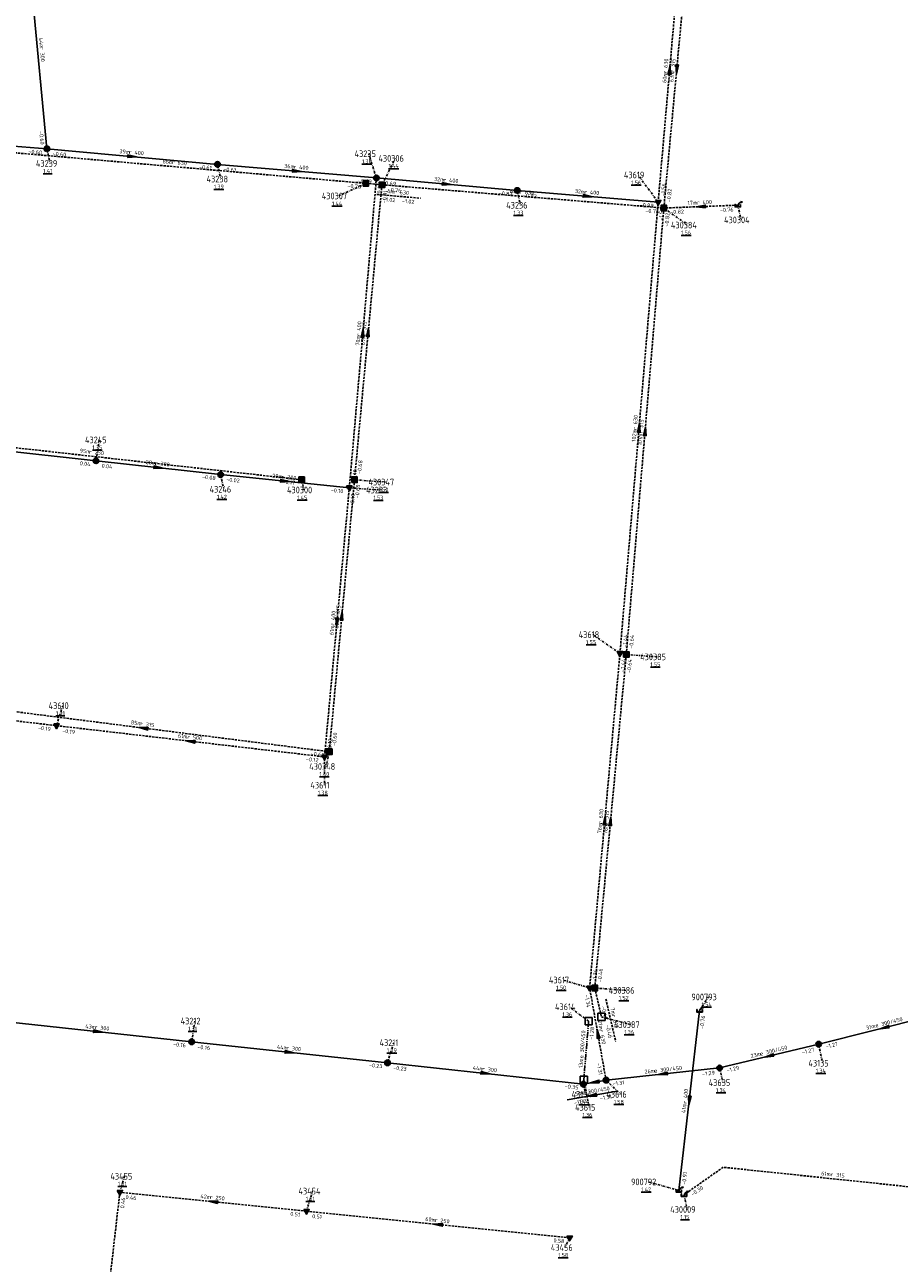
# Model space of a CAD drawing. Extents: x 188323 to 208361, y 565368 to 574910.
# Tile 99 of 256: x 202023 to 202220, y 567823 to 568102. Entities that reach past the tile are written whole.
import ezdxf

# ---------------------------------------------------------------- set-up
doc = ezdxf.new("R2010")
doc.units = 0
for name, pattern in [('DASHDOT', [1, 0.5, -0.25, 0, -0.25]), ('DASHED', [0.75, 0.5, -0.25]), ('PHANTOM', [2.5, 1.25, -0.25, 0.25, -0.25, 0.25, -0.25])]:
    doc.linetypes.add(name, pattern=pattern)
doc.layers.get('0').update_dxf_attribs({"linetype": 'CONTINUOUS'})
for name, color, linetype in [('RIO-AFM', 7, 'CONTINUOUS'), ('RIO-BOK', 7, 'CONTINUOUS'), ('RIO-DET', 7, 'CONTINUOUS'), ('RIO-KNP', 7, 'CONTINUOUS'), ('RIO-KNR', 7, 'CONTINUOUS'), ('RIO-LAG', 7, 'CONTINUOUS'), ('RIO-LAG_0B', 7, 'CONTINUOUS'), ('RIO-LAG_1B', 7, 'DASHED'), ('RIO-LAG_2B', 7, 'DASHED'), ('RIO-LAG_XX', 1, 'PHANTOM'), ('RIO-LEN', 7, 'CONTINUOUS'), ('RIO-MVD', 1, 'CONTINUOUS'), ('RIO-VRB', 6, 'DASHDOT'), ('RIO-VRH', 7, 'CONTINUOUS')]:
    doc.layers.add(name, color=color, linetype=linetype)
doc.styles.add('RIO-TXT', font='isocp.shx')

# ---------------------------------------------------------------- blocks, each defined once
blk = doc.blocks.new('L_VHR')
blk.add_lwpolyline([(-0.5, 0), (0.5, 0), (-0.5, 0.15), (-0.5, -0.15), (0.5, 0)])
blk = doc.blocks.new('K_UTB')
blk.add_lwpolyline([(0.5, 0.15), (0.5, -0.3), (-0.5, -0.3), (-0.5, 0.15), (-0.45, 0.15), (-0.45, -0.25), (0, -0.25), (0.45, -0.25), (0.45, 0.15)], close=True)
blk.add_lwpolyline([(0.85, 0.6), (0.55, 0.65), (0.614828, 0.459583), (0.850842, 0.598937)])
blk.add_arc((0.85, -0.25), 0.85, 90, 180)
at = {"style": 'RIO-TXT', "flags": 1}
blk.add_attdef('KNOOPNAAM', (2, 2), '', height=1, dxfattribs=at)
blk = doc.blocks.new('K_IPR')
blk.add_lwpolyline([(-0.5, -0.5), (0.5, -0.5), (0.5, 0.5), (-0.5, 0.5)], close=True)
blk.add_solid([(-0.5, 0.5), (0.5, 0.5), (-0.5, -0.5), (0.5, -0.5)])
at = {"style": 'RIO-TXT', "flags": 1}
blk.add_attdef('KNOOPNAAM', (2, 2), '', height=1, dxfattribs=at)
blk = doc.blocks.new('K_DIV')
for p, q in [((-0.65, 0.65), (-0.65, -0.65)), ((0.65, 0.65), (-0.65, 0.65)), ((0.65, -0.65), (0.65, 0.65)), ((-0.65, -0.65), (0.65, -0.65))]:
    blk.add_line(p, q)
blk = doc.blocks.new('K_IPG')
blk.add_circle((0, 0), 0.5)
for points in [[(0, 0), (-0.5, 0), (-0.433013, 0.25)], [(0, 0), (-0.433013, -0.25), (-0.5, 0)], [(0, 0), (-0.433013, 0.25), (-0.25, 0.433013)], [(0, 0), (-0.25, -0.433013), (-0.433013, -0.25)], [(0, 0), (-0.25, 0.433013), (0, 0.5)], [(0, 0), (0, -0.5), (-0.25, -0.433013)], [(0, 0), (0, 0.5), (0.25, 0.433013)], [(0, 0), (0.25, 0.433013), (0.433013, 0.25)], [(0, 0), (0.433013, 0.25), (0.5, 0)], [(0, 0), (0.5, 0), (0.433013, -0.25)], [(0, 0), (0.433013, -0.25), (0.25, -0.433013)], [(0, 0), (0.25, -0.433013), (0, -0.5)]]:
    blk.add_solid(points)
at = {"style": 'RIO-TXT', "flags": 1}
blk.add_attdef('KNOOPNAAM', (2, 2), '', height=1, dxfattribs=at)
blk = doc.blocks.new('K_IPD')
blk.add_lwpolyline([(-0.496027, 0.307994), (0.503973, 0.307994), (0.003973, -0.558031)], close=True)
blk.add_solid([(-0.496027, 0.307994), (0.503973, 0.307994), (0.003973, -0.558031)])
at = {"style": 'RIO-TXT', "flags": 1}
blk.add_attdef('KNOOPNAAM', (2, 2), '', height=1, dxfattribs=at)
blk = doc.blocks.new('789_04______430307____430306_')
at = {"layer": 'RIO-LAG_1B'}
blk.add_line((0, 0), (9.783, -0.859), dxfattribs=at)
at = {"layer": 'RIO-AFM', "style": 'RIO-TXT'}
blk.add_text('r 630', height=0.9, rotation=354.9488, dxfattribs=at).set_placement((3.8591, 0.1632))
at = {"layer": 'RIO-BOK', "style": 'RIO-TXT'}
for p in [(1.272, -1.517), (5.5755, -1.8947)]:
    blk.add_text('-1.02', height=0.9, rotation=354.9488, dxfattribs=at).set_placement(p)
at = {"layer": 'RIO-LEN', "style": 'RIO-TXT'}
blk.add_text('4m', height=0.9, rotation=354.9488, dxfattribs=at).set_placement((2.2453, 0.3049))
blk = doc.blocks.new('803_04______430386____430387_')
at = {"layer": 'RIO-LAG_1B'}
blk.add_line((0, 0), (2.215, -9.568), dxfattribs=at)
at = {"layer": 'RIO-AFM', "style": 'RIO-TXT'}
blk.add_text('r 315', height=0.9, rotation=283.0088, dxfattribs=at).set_placement((1.3512, -3.619))
at = {"layer": 'RIO-BOK', "style": 'RIO-TXT'}
for p in [(-1.0481, -1.6795), (-0.0734, -5.8891)]:
    blk.add_text('-0.46', height=0.9, rotation=283.0088, dxfattribs=at).set_placement(p)
at = {"layer": 'RIO-LEN', "style": 'RIO-TXT'}
blk.add_text('7m', height=0.9, rotation=283.0088, dxfattribs=at).set_placement((0.9858, -2.0408))
blk = doc.blocks.new('818_04______43616_____43134_')
at = {"layer": 'RIO-LAG_0B'}
blk.add_line((0, 0), (-11.279, -1.921), dxfattribs=at)
at = {"layer": 'RIO-VRH', "xscale": 2, "yscale": 2, "zscale": 2, "rotation": 189.6427}
blk.add_blockref('L_VHR', (-5.6395, -0.9605), dxfattribs=at)
at = {"layer": 'RIO-AFM', "style": 'RIO-TXT'}
blk.add_text('e 300/450', height=0.9, rotation=369.6427, dxfattribs=at).set_placement((-7.8532, -0.8294))
at = {"layer": 'RIO-BOK', "style": 'RIO-TXT'}
for s, p in [('-1.32', (-9.6637, -3.0657)), ('-1.31', (-3.8073, -2.0668))]:
    blk.add_text(s, height=0.9, rotation=369.6427, dxfattribs=at).set_placement(p)
at = {"layer": 'RIO-LEN', "style": 'RIO-TXT'}
blk.add_text('5m', height=0.9, rotation=369.6427, dxfattribs=at).set_placement((-9.4501, -1.1018))

msp = doc.modelspace()

# ---------------------------------------------------------------- linework, layer by layer
at = {"layer": 'RIO-LAG'}
msp.add_line((202175.024, 567879.616), (202170.352, 567838.976), dxfattribs=at)
at = {"layer": 'RIO-LAG_0B'}
for p, q in [((202027.728, 568074.048), (202023.6, 568118.08)), ((202027.728, 568074.048), (202007.888, 568075.648)), ((202066.24, 568070.528), (202027.728, 568074.048)), ((202102.096, 568067.456), (202066.24, 568070.528)), ((202102.096, 568067.456), (202133.872, 568064.64)), ((202133.872, 568064.64), (202165.68, 568062.016)), ((202000.64, 568007.808), (202038.816, 568003.648)), ((202038.816, 568003.648), (202066.928, 568000.512)), ((202095.984, 567997.568), (202066.928, 568000.512)), ((202201.904, 567872), (202231.6, 567879.424)), ((202060.4, 567872.512), (202018.096, 567877.12)), ((202104.608, 567867.776), (202060.4, 567872.512)), ((202201.904, 567872), (202179.552, 567866.624)), ((202148.8, 567862.976), (202104.608, 567867.776)), ((202179.552, 567866.624), (202153.92, 567863.872)), ((202153.92, 567863.872), (202148.8, 567862.976))]:
    msp.add_line(p, q, dxfattribs=at)
at = {"layer": 'RIO-LAG_1B'}
for p, q in [((202166.96, 568060.672), (202172.784, 568123.328)), ((202013.696, 568073.728), (202099.712, 568066.24)), ((202103.344, 568065.92), (202097.152, 567999.36)), ((202099.712, 568066.24), (202103.344, 568065.92)), ((202103.344, 568065.92), (202166.96, 568060.672)), ((202183.664, 568061.312), (202166.96, 568060.672)), ((202158.48, 567959.936), (202166.96, 568060.672)), ((202085.216, 567999.36), (201990.8, 568009.92)), ((202097.152, 567999.36), (202091.456, 567937.984)), ((202151.376, 567884.672), (202158.48, 567959.936)), ((202091.456, 567937.984), (202007.584, 567948.672)), ((202151.376, 567884.672), (202152.896, 567878.144))]:
    msp.add_line(p, q, dxfattribs=at)
msp.add_lwpolyline([(202230.304, 567838.976), (202180.352, 567844.224), (202171.52, 567838.016)], dxfattribs=at)
at = {"layer": 'RIO-LAG_2B'}
for p, q in [((202165.68, 568062.016), (202170.864, 568121.6)), ((202095.984, 567997.568), (202102.096, 568067.456)), ((202157.056, 567960.192), (202165.68, 568062.016)), ((202090.384, 567936.832), (202095.984, 567997.568)), ((202150.208, 567884.736), (202157.056, 567960.192)), ((201969.472, 567950.912), (202029.904, 567943.872)), ((202029.904, 567943.872), (202090.384, 567936.832)), ((202153.92, 567863.872), (202150.208, 567884.736)), ((202044.192, 567838.592), (202039.296, 567795.712)), ((202086.304, 567834.304), (202044.192, 567838.592)), ((202145.696, 567828.288), (202086.304, 567834.304))]:
    msp.add_line(p, q, dxfattribs=at)
at = {"layer": 'RIO-LAG_XX'}
msp.add_line((202149.984, 567877.184), (202148.896, 567864), dxfattribs=at)
at = {"layer": 'RIO-VRB'}
for p, q in [((202027.73, 568074.05), (202028.4371, 568070.7368)), ((202102.09, 568067.45), (202100.3533, 568072.9186)), ((202066.24, 568070.52), (202066.9471, 568067.2068)), ((202103.34, 568065.92), (202106.3769, 568071.8814)), ((202165.68, 568062.01), (202161.131, 568068.1287)), ((202099.72, 568066.24), (202093.5942, 568063.4002)), ((202133.87, 568064.62), (202134.5771, 568061.3068)), ((202183.67, 568061.31), (202184.3771, 568057.9968)), ((202166.96, 568060.66), (202172.3794, 568056.8119)), ((202038.81, 568003.64), (202039.5171, 568008.3532)), ((202066.93, 568000.53), (202067.6371, 567997.2168)), ((202085.21, 567999.38), (202085.7435, 567997.0516)), ((202095.98, 567997.55), (202102.9475, 567997.0213)), ((202097.16, 567999.35), (202104.1275, 567998.8213)), ((202157.06, 567960.18), (202150.9319, 567964.4159)), ((202158.48, 567959.92), (202165.4475, 567959.3913)), ((202029.91, 567943.85), (202031.3033, 567948.3794)), ((202090.38, 567936.81), (202090.3834, 567930.435)), ((202091.46, 567937.96), (202090.7542, 567934.6466)), ((202150.2, 567884.71), (202144.217, 567886.4631)), ((202151.38, 567884.67), (202158.3475, 567884.1413)), ((202175.03, 567879.6), (202177.0064, 567882.6558)), ((202149.98, 567877.19), (202145.5843, 567880.4263)), ((202060.4, 567872.5), (202061.1071, 567877.2132)), ((202152.89, 567878.13), (202159.5382, 567876.41)), ((202104.6, 567867.8), (202105.9933, 567872.3294)), ((202201.9, 567872), (202202.7806, 567867.702)), ((202179.56, 567866.64), (202180.2671, 567863.3268)), ((202148.8, 567863), (202149.3335, 567860.6716)), ((202148.89, 567864.01), (202150.1176, 567857.7423)), ((202153.92, 567863.87), (202157.1818, 567860.682)), ((202044.2, 567838.6), (202045.2514, 567842.1897)), ((202170.35, 567839), (202163.3821, 567840.9265)), ((202086.3, 567834.3), (202087.6933, 567838.8294)), ((202171.52, 567838), (202172.2271, 567834.6868)), ((202145.7, 567828.3), (202144.6496, 567826.11))]:
    msp.add_line(p, q, dxfattribs=at)

# ---------------------------------------------------------------- block references
at = {"layer": 'RIO-DET'}
for name, p in [('789_04______430307____430306_', (202102.224, 568063.744)), ('803_04______430386____430387_', (202153.888, 567882.176)), ('818_04______43616_____43134_', (202156.416, 567861.376))]:
    msp.add_blockref(name, p, dxfattribs=at)
at = {"layer": 'RIO-KNP', "xscale": 1.25, "yscale": 1.25, "zscale": 1.25}
for name, p in [('K_IPG', (202027.728, 568074.048)), ('K_IPG', (202066.24, 568070.528)), ('K_IPR', (202099.712, 568066.24)), ('K_IPG', (202102.096, 568067.456)), ('K_IPR', (202103.344, 568065.92)), ('K_IPG', (202133.872, 568064.64)), ('K_IPD', (202165.68, 568062.016)), ('K_IPR', (202166.96, 568060.672)), ('K_UTB', (202183.664, 568061.312)), ('K_IPG', (202038.816, 568003.648)), ('K_IPG', (202066.928, 568000.512)), ('K_IPR', (202085.216, 567999.36)), ('K_IPR', (202097.152, 567999.36)), ('K_IPD', (202095.984, 567997.568)), ('K_IPD', (202157.056, 567960.192)), ('K_IPR', (202158.48, 567959.936)), ('K_IPD', (202029.904, 567943.872)), ('K_IPR', (202091.456, 567937.984)), ('K_IPD', (202090.384, 567936.832)), ('K_IPD', (202150.208, 567884.736)), ('K_IPR', (202151.376, 567884.672)), ('K_UTB', (202175.024, 567879.616)), ('K_DIV', (202149.984, 567877.184)), ('K_DIV', (202152.896, 567878.144)), ('K_IPG', (202060.4, 567872.512)), ('K_IPG', (202201.904, 567872)), ('K_IPG', (202104.608, 567867.776)), ('K_IPG', (202179.552, 567866.624)), ('K_DIV', (202148.896, 567864)), ('K_IPG', (202148.8, 567862.976)), ('K_IPG', (202153.92, 567863.872)), ('K_IPD', (202044.192, 567838.592)), ('K_UTB', (202170.352, 567838.976)), ('K_UTB', (202171.52, 567838.016)), ('K_IPD', (202086.304, 567834.304)), ('K_IPD', (202145.696, 567828.288))]:
    msp.add_blockref(name, p, dxfattribs=at)
at = {"layer": 'RIO-VRH', "xscale": 2, "yscale": 2, "zscale": 2}
for p, rotation in [((202168.27, 568091.795), 85.0217), ((202169.875, 568091.98), 264.6742), ((202046.985, 568072.285), 354.7632), ((202084.165, 568068.985), 355.1059), ((202117.98, 568066.035), 354.9118), ((202149.775, 568063.315), 355.3099), ((202175.315, 568060.985), 182.2274), ((202099.035, 568032.5), 84.9959), ((202100.25, 568032.635), 444.6876), ((202161.37, 568011.095), 85.1528), ((202162.72, 568010.29), 85.1798), ((202052.87, 568002.085), 353.6895), ((202081.455, 567999.04), 354.1436), ((202094.31, 567968.655), 444.6868), ((202093.18, 567967.18), 264.7239), ((202049.52, 567943.3), 172.7446), ((202060.145, 567940.33), 533.3601), ((202153.63, 567922.445), 84.7977), ((202154.93, 567922.295), 84.6014), ((202039.25, 567874.8), 353.7943), ((202152.06, 567874.29), 100.1289), ((202216.75, 567875.7), 193.9894), ((202082.5, 567870.15), 353.9309), ((202190.73, 567869.32), 193.4905), ((202126.7, 567865.4), 353.8027), ((202166.74, 567865.255), 186.1654), ((202151.36, 567863.435), 189.6427), ((202172.69, 567859.3), 263.4161), ((202065.25, 567836.45), 174.1687), ((202116, 567831.3), 174.2327)]:
    msp.add_blockref('L_VHR', p, dxfattribs=dict(at, rotation=rotation))

# ---------------------------------------------------------------- texts
at = {"layer": 'RIO-AFM', "style": 'RIO-TXT'}
for s, rotation, p in [('r 300', 275.3647, (202026.1006, 568096.9297)), ('r 630', 85.0217, (202167.7017, 568091.031)), ('r 315', 84.6742, (202169.3021, 568091.2195)), ('r 400', 354.7632, (202046.2246, 568072.8686)), ('r 630', 355.0115, (202055.9436, 568070.5903)), ('r 400', 355.1059, (202083.4012, 568069.5632)), ('r 400', 354.9118, (202117.2178, 568066.6145)), ('r 630', 355.2741, (202134.3853, 568063.8747)), ('r 400', 355.3099, (202149.0087, 568063.8892)), ('r 400', 362.2274, (202174.4854, 568061.4579)), ('r 400', 84.9959, (202098.4663, 568031.7364)), ('r 315', 444.6876, (202099.6566, 568031.8762)), ('r 630', 85.1528, (202160.8262, 568010.5991)), ('r 315', 85.1798, (202162.1765, 568009.7938)), ('r 250', 353.6365, (202037.2582, 568005.2612)), ('r 300', 353.6895, (202052.1203, 568002.6795)), ('r 300', 354.1436, (202080.7007, 567999.6288)), ('r 400', 84.7239, (202092.6077, 567966.4191)), ('r 315', 444.6868, (202093.7183, 567967.8962)), ('r 315', 352.7446, (202048.7826, 567943.9244)), ('r 500', 353.3601, (202059.4, 567940.939)), ('r 630', 84.7977, (202153.0587, 567921.6836)), ('r 315', 84.6014, (202154.3561, 567921.5355)), ('e 300/450', 13.9894, (202214.7953, 567875.7282)), ('r 300', 353.7943, (202038.4998, 567875.3976)), ('e 300/450', 445.2637, (202148.7779, 567868.7572)), ('r 630', 280.1289, (202152.4159, 567875.1768)), ('r 300', 353.9309, (202081.7485, 567870.7464)), ('e 300/450', 373.4905, (202188.7738, 567869.3711)), ('r 300', 353.8027, (202125.9495, 567865.9981)), ('e 300/450', 366.1654, (202164.8061, 567865.556)), ('r 400', 443.4161, (202172.0881, 567858.5534)), ('r 315', 353.988, (202204.5781, 567842.1875)), ('r 250', 354.1688, (202064.4961, 567837.0426)), ('r 250', 354.2327, (202115.2458, 567831.8972))]:
    msp.add_text(s, height=0.9, rotation=rotation, dxfattribs=at).set_placement(p)
at = {"layer": 'RIO-BOK', "style": 'RIO-TXT'}
for s, rotation, p in [('-0.60', 275.3647, (202025.9788, 568078.0033)), ('-0.60', 355.4185, (202023.5321, 568072.992)), ('-0.60', 354.7632, (202028.9971, 568072.5289)), ('-0.61', 354.7632, (202062.0315, 568069.5219)), ('-0.61', 355.1059, (202067.5162, 568069.0065)), ('-0.69', 355.1059, (202097.8877, 568066.425)), ('-0.69', 354.9118, (202103.361, 568065.9322)), ('-0.76', 355.0115, (202095.5188, 568065.2538)), ('-0.22', 84.9959, (202103.1276, 568063.2429)), ('-0.81', 444.6876, (202104.3154, 568061.7122)), ('-0.76', 355.2741, (202104.6206, 568064.4102)), ('-0.82', 354.9118, (202129.6634, 568063.6068)), ('-0.82', 355.3099, (202135.1516, 568063.111)), ('-1.56', 85.0217, (202167.196, 568063.2832)), ('-0.82', 84.6742, (202168.4837, 568061.924)), ('-0.89', 355.3099, (202161.4805, 568060.9676)), ('-0.76', 355.2741, (202162.7623, 568059.6403)), ('-1.56', 85.1528, (202166.7292, 568057.8061)), ('-0.82', 85.1798, (202168.0111, 568056.4565)), ('-0.82', 362.2274, (202168.414, 568059.3164)), ('-0.76', 362.2274, (202179.6272, 568059.7597)), ('0.04', 353.7511, (202035.1216, 568002.6578)), ('0.04', 353.6895, (202040.0484, 568002.0954)), ('-0.68', 444.6876, (202098.6826, 568000.6153)), ('-0.08', 353.6895, (202062.7028, 567999.6044)), ('-0.02', 354.1436, (202068.1806, 567998.9953)), ('-0.10', 84.9959, (202097.4966, 567998.8226)), ('0.17', 353.6365, (202081.5234, 567998.4408)), ('-0.10', 354.1436, (202091.7604, 567996.5915)), ('-0.68', 444.6868, (202098.1387, 567995.1421)), ('-0.10', 84.7239, (202096.9976, 567993.338)), ('-1.44', 85.1528, (202158.5731, 567961.4567)), ('-0.64', 85.1798, (202159.9925, 567961.1974)), ('-1.44', 84.7977, (202158.0831, 567955.9697)), ('-0.64', 84.6014, (202159.4886, 567955.7062)), ('-0.19', 353.3277, (202025.6798, 567942.9716)), ('-0.19', 353.3601, (202031.1395, 567942.2983)), ('-0.60', 444.6868, (202092.9826, 567939.2253)), ('-0.12', 84.7239, (202091.9026, 567938.0753)), ('-0.12', 353.3601, (202086.15, 567935.9292)), ('-0.60', 352.7446, (202087.2229, 567937.1396)), ('-1.34', 84.7977, (202151.721, 567885.9773)), ('-0.46', 84.6014, (202152.9053, 567885.9321)), ('-1.34', 280.1289, (202149.0688, 567883.0853)), ('-0.76', 443.4161, (202175.9281, 567875.3691)), ('-1.28', 445.2637, (202151.0315, 567872.9887)), ('-0.16', 353.7943, (202056.1756, 567871.5756)), ('-0.16', 353.9309, (202061.6449, 567870.9606)), ('-1.27', 373.4905, (202198.2376, 567869.6939)), ('-1.27', 13.9894, (202203.5967, 567870.98)), ('-0.23', 353.9309, (202100.3781, 567866.8668)), ('-0.23', 353.8027, (202105.8414, 567866.2578)), ('-1.31', 280.1289, (202151.832, 567867.6618)), ('-1.29', 366.1654, (202175.6331, 567864.8214)), ('-1.29', 373.4905, (202181.2484, 567865.6063)), ('-0.35', 353.8027, (202144.5754, 567862.0763)), ('-1.31', 366.1654, (202155.4628, 567862.6294)), ('-0.91', 443.4161, (202171.9003, 567840.2312)), ('0.46', 354.1688, (202045.4513, 567837.0658)), ('-0.30', 395.1274, (202173.4706, 567837.6618)), ('0.46', 443.4756, (202045.162, 567834.9067)), ('0.51', 354.1688, (202082.6193, 567833.2934)), ('0.51', 354.2327, (202087.553, 567832.7672)), ('0.58', 354.2327, (202142.0213, 567827.3002))]:
    msp.add_text(s, height=0.9, rotation=rotation, dxfattribs=at).set_placement(p)
at = {"layer": 'RIO-KNR', "style": 'RIO-TXT'}
for s, p in [('43235', (202097.1658, 568072.1686)), ('430306', (202102.5519, 568071.1314)), ('43239', (202025.2496, 568069.9868)), ('43238', (202063.7596, 568066.4568)), ('43619', (202157.9435, 568067.3787)), ('430307', (202089.7692, 568062.6502)), ('43236', (202131.3896, 568060.5568)), ('430304', (202180.5521, 568057.2468)), ('430384', (202168.5544, 568056.0619)), ('43245', (202036.3296, 568007.6032)), ('430347', (202100.3025, 567998.0713)), ('43246', (202064.4496, 567996.4668)), ('430300', (202081.9185, 567996.3016)), ('43233', (202099.76, 567996.2713)), ('43618', (202147.7444, 567963.6659)), ('430385', (202161.6225, 567958.6413)), ('43610', (202028.1158, 567947.6294)), ('430348', (202086.9292, 567933.8966)), ('43611', (202087.1959, 567929.685)), ('43617', (202141.0295, 567885.7131)), ('430386', (202154.5225, 567883.3913)), ('900793', (202173.1814, 567881.9058)), ('43614', (202142.3968, 567879.6763)), ('43212', (202057.9196, 567876.4632)), ('430387', (202155.7132, 567875.66)), ('43211', (202102.8058, 567871.5794)), ('43135', (202199.5931, 567866.952)), ('43635', (202177.0796, 567862.5768)), ('43134', (202146.146, 567859.9216)), ('43616', (202153.9943, 567859.932)), ('43615', (202146.9301, 567856.9923)), ('43455', (202042.0639, 567841.4397)), ('900792', (202159.5571, 567840.1765)), ('43454', (202084.5058, 567838.0794)), ('430009', (202168.4021, 567833.9368)), ('43456', (202141.4621, 567825.36))]:
    msp.add_text(s, height=1.5, dxfattribs=at).set_placement(p)
at = {"layer": 'RIO-LEN', "style": 'RIO-TXT'}
for s, rotation, p in [('44m', 275.3647, (202025.8976, 568099.0802)), ('60m', 85.0217, (202167.5146, 568088.8792)), ('63m', 84.6742, (202169.1019, 568089.0688)), ('39m', 354.7632, (202044.0735, 568073.0644)), ('86m', 355.0115, (202053.7916, 568070.7768)), ('36m', 355.1059, (202081.249, 568069.7461)), ('32m', 354.9118, (202115.0662, 568066.8047)), ('64m', 355.2741, (202132.2325, 568064.0513)), ('32m', 355.3099, (202146.8558, 568064.0645)), ('17m', 362.2274, (202172.3271, 568061.3726)), ('70m', 84.9959, (202098.2783, 568029.5846)), ('67m', 444.6876, (202099.4583, 568029.7254)), ('102m', 85.1528, (202160.5985, 568007.9087)), ('101m', 85.1798, (202161.95, 568007.1033)), ('95m', 353.6365, (202035.1114, 568005.4992)), ('28m', 353.6895, (202049.9733, 568002.9155)), ('29m', 354.1436, (202078.5518, 567999.8478)), ('61m', 84.7239, (202092.4094, 567964.2682)), ('62m', 444.6868, (202093.52, 567965.7453)), ('85m', 352.7446, (202046.6398, 567944.1959)), ('61m', 353.3601, (202057.2543, 567941.1874)), ('76m', 84.7977, (202152.8632, 567919.5325)), ('76m', 84.6014, (202154.1532, 567919.3851)), ('21m', 280.1289, (202152.035, 567877.3029)), ('43m', 353.7943, (202036.3523, 567875.6297)), ('31m', 13.9894, (202212.6993, 567875.206)), ('44m', 353.9309, (202079.6005, 567870.9734)), ('13m', 445.2637, (202148.6012, 567866.6044)), ('23m', 373.4905, (202186.6738, 567868.8658)), ('44m', 353.8027, (202123.802, 567866.2299)), ('26m', 366.1654, (202162.6588, 567865.3226)), ('41m', 443.4161, (202171.8421, 567856.4074)), ('61m', 353.988, (202202.4298, 567842.4123)), ('42m', 354.1688, (202062.3471, 567837.2607)), ('60m', 354.2327, (202113.0966, 567832.1129))]:
    msp.add_text(s, height=0.9, rotation=rotation, dxfattribs=at).set_placement(p)
at = {"layer": 'RIO-MVD', "style": 'RIO-TXT'}
for s, p in [('%%U1.41', (202026.9071, 568068.5868)), ('%%U1.38', (202098.8233, 568070.7686)), ('%%U1.44', (202104.8469, 568069.7314)), ('%%U1.56', (202159.601, 568065.9787)), ('%%U1.39', (202065.4171, 568065.0568)), ('%%U1.44', (202092.0642, 568061.2502)), ('%%U1.33', (202133.0471, 568059.1568)), ('%%U1.56', (202170.8494, 568054.6619)), ('%%U1.35', (202037.9871, 568006.2032)), ('%%U1.50', (202102.5975, 567996.6713)), ('%%U1.42', (202066.1071, 567995.0668)), ('%%U1.45', (202084.2135, 567994.9016)), ('%%U1.53', (202101.4175, 567994.8713)), ('%%U1.55', (202149.4019, 567962.2659)), ('%%U1.55', (202163.9175, 567957.2413)), ('%%U1.31', (202029.7733, 567946.2294)), ('%%U1.40', (202089.2242, 567932.4966)), ('%%U1.38', (202088.8534, 567928.285)), ('%%U1.50', (202142.687, 567884.3131)), ('%%U1.52', (202156.8175, 567881.9913)), ('%%U1.54', (202175.4764, 567880.5058)), ('%%U1.36', (202144.0543, 567878.2763)), ('%%U1.31', (202059.5771, 567875.0632)), ('%%U1.36', (202158.0082, 567874.26)), ('%%U1.39', (202104.4633, 567870.1794)), ('%%U1.34', (202201.2506, 567865.552)), ('%%U1.34', (202178.7371, 567861.1768)), ('%%U1.44', (202147.8035, 567858.5216)), ('%%U1.58', (202155.6518, 567858.532)), ('%%U1.36', (202148.5876, 567855.5923)), ('%%U1.61', (202043.7214, 567840.0397)), ('%%U1.61', (202086.1633, 567836.6794)), ('%%U1.42', (202161.8521, 567838.7765)), ('%%U1.15', (202170.6971, 567832.5368)), ('%%U1.58', (202143.1196, 567823.96))]:
    msp.add_text(s, height=0.9, dxfattribs=at).set_placement(p)

doc.saveas('drawing.dxf')
